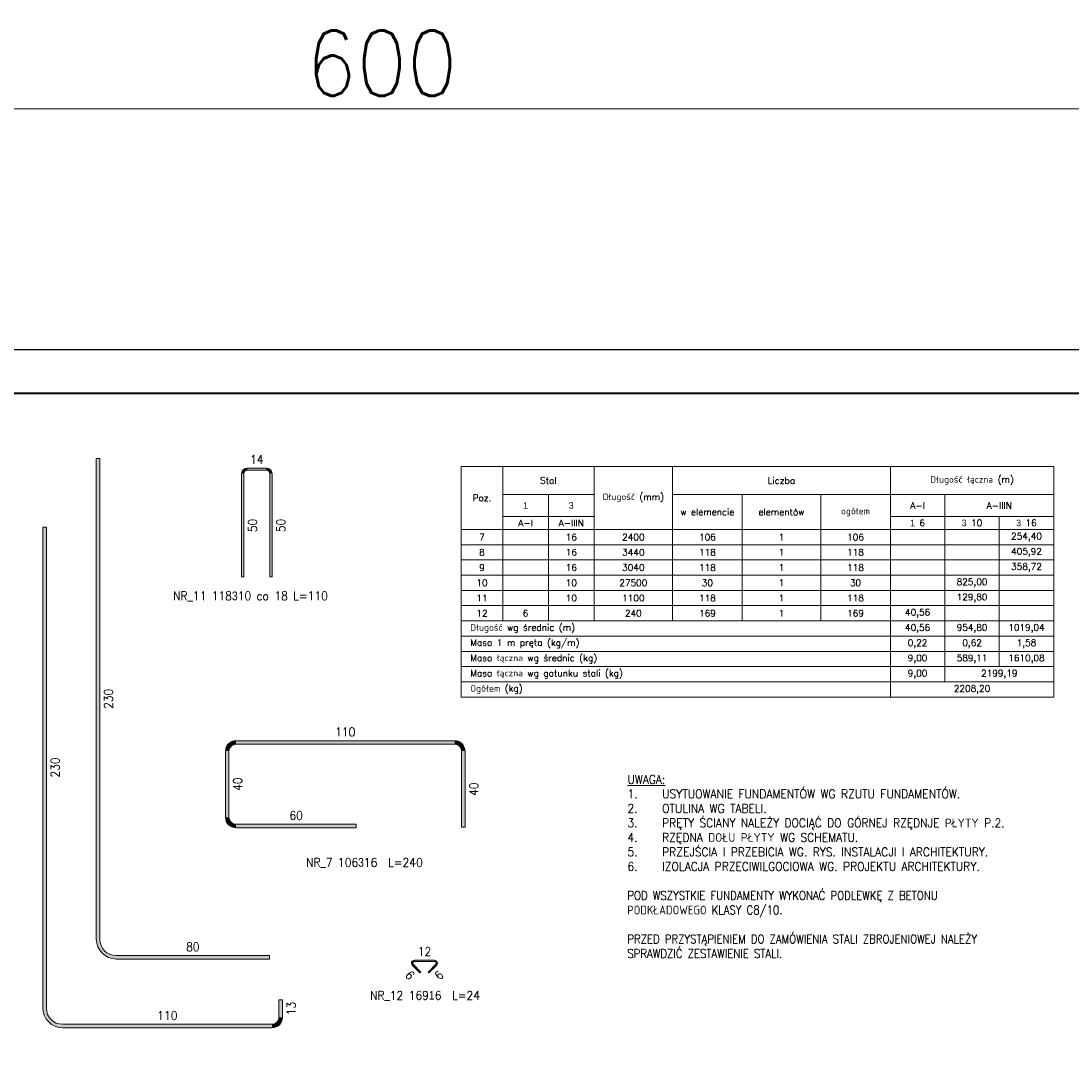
# Model space of a CAD drawing. Extents: x 99844 to 112241, y -209865 to -202412.
# Tile 7 of 12: x 104307 to 109128, y -207115 to -202415. Entities that reach past the tile are written whole.
import ezdxf

# ---------------------------------------------------------------- set-up
doc = ezdxf.new("R2010")
doc.units = 0
doc.header["$LTSCALE"] = 5
doc.header["$MEASUREMENT"] = 0
doc.layers.add('_FORMATKA', color=8, linetype='Continuous', lineweight=15, plot=False)
for name, color, linetype, lineweight in [('_RAMKA', 7, 'Continuous', 35), ('AutoCAD_Structural_Detailing_pręt wyrzucony', 7, 'Continuous', 13), ('AutoCAD_Structural_Detailing_tabele zbrojenia', 7, 'Continuous', 20), ('Opisy', 3, 'Continuous', 9), ('PS_DIM', 4, 'Continuous', 13)]:
    doc.layers.add(name, color=color, linetype=linetype, lineweight=lineweight)
doc.styles.add('r-simplex', font='simplex.shx', dxfattribs={"width": 0.9})
doc.styles.add('simplex', font='simplex.shx', dxfattribs={"width": 0.9})
doc.styles.add('styl2T', font='simplex.shx', dxfattribs={"height": 30})
doc.dimstyles.new('1_10_PRZ', dxfattribs={"dimtxt": 2, "dimasz": 1, "dimexe": 2, "dimexo": 5, "dimgap": 1, "dimtad": 1, "dimdec": 0, "dimlfac": 10, "dimtxsty": 'simplex', "dimblk": 'dimznak', "dimcen": 2, "dimse1": 1, "dimse2": 1, "dimclrt": 3, "dimadec": 1, "dimazin": 0, "dimtfac": 1, "dimtdec": 0, "dimtix": 1, "dimtmove": 2, "dimatfit": 3, "dimldrblk": 'dim-grot', "dimfxl": 1, "dimarcsym": 0})

# ---------------------------------------------------------------- blocks, each defined once
blk = doc.blocks.new('dimznak')
at = {"color": 0}
for points in [[(0, 2), (0, -2)], [(-2, 0), (2, 0)]]:
    blk.add_lwpolyline(points, dxfattribs=at)
at = {"color": 3}
blk.add_lwpolyline([(1, 1), (-1, -1)], dxfattribs=at)
blk = doc.blocks.new('*D19')
at = {"color": 252, "lineweight": -2, "transparency": 16777216}
blk.add_line((-597, 352.33), (-3, 352.33), dxfattribs=at)
at = {"layer": 'Defpoints', "color": 0, "transparency": 16777216}
for p in [(0, 352.33), (-600, 297), (0, 297)]:
    blk.add_point(p, dxfattribs=at)
at = {"color": 252, "lineweight": -2, "transparency": 16777216, "xscale": 3, "yscale": 3, "zscale": 3, "rotation": 180}
blk.add_blockref('dimznak', (-600, 352.33), dxfattribs=at)
at = {"color": 252, "lineweight": -2, "transparency": 16777216, "xscale": 3, "yscale": 3, "zscale": 3}
blk.add_blockref('dimznak', (0, 352.33), dxfattribs=at)
at = {"color": 252, "transparency": 16777216, "insert": (-300, 362.83), "char_height": 15, "attachment_point": 5, "style": 'simplex'}
blk.add_mtext('600', dxfattribs=at)
blk = doc.blocks.new('dim-grot')
blk.add_hatch(color=256).paths.add_polyline_path([(0, 0), (-2, 0.5), (-2, -0.5)])
blk.add_lwpolyline([(0, 0), (-2, 0.5), (-2, -0.5), (0, 0)])
blk = doc.blocks.new('*U17')
at = {"layer": '_FORMATKA', "lineweight": -3}
blk.add_lwpolyline([(-600, 0), (0, 0), (0, 297), (-600, 297)], close=True, dxfattribs=at)
at = {"layer": '_RAMKA', "lineweight": -3, "const_width": 0.5}
blk.add_lwpolyline([(-570, 10), (-10, 10), (-10, 287), (-570, 287)], close=True, dxfattribs=at)
dim = blk.add_linear_dim(base=(0, 352.33), p1=(-600, 297), p2=(0, 297), dimstyle='1_10_PRZ', override={"dimscale": 3, "dimtxt": 5, "dimlfac": 1, "dimclrd": 252, "dimclrt": 252})
dim.commit()
dim.dimension.update_dxf_attribs({"geometry": '*D19', "text_midpoint": (-300, 362.83)})

msp = doc.modelspace()

# ---------------------------------------------------------------- hatches: boundary and pattern name
at = {"layer": 'AutoCAD_Structural_Detailing_pręt wyrzucony'}
for points in [[(104653.14, -204424.22), (104669.14, -204424.22), (104669.14, -206633.22), (104653.14, -206633.22)], [(105330.24, -204968.95), (105320.24, -204968.95), (105320.24, -204494.95), (105330.24, -204494.95)], [(105346.24, -204478.95), (105346.24, -204468.95), (105434.24, -204468.95), (105434.24, -204478.95)], [(105450.24, -204494.95), (105460.24, -204494.95), (105460.24, -204968.95), (105450.24, -204968.95)], [(104407.86, -204740.22), (104423.86, -204740.22), (104423.86, -206949.22), (104407.86, -206949.22)], [(106298.3, -205721.13), (106298.3, -205737.13), (105294.3, -205737.13), (105294.3, -205721.13)], [(105246.3, -205769.13), (105262.3, -205769.13), (105262.3, -206073.13), (105246.3, -206073.13)], [(106346.3, -206119.13), (106330.3, -206119.13), (106330.3, -205769.13), (106346.3, -205769.13)], [(105294.3, -206121.13), (105294.3, -206105.13), (105846.3, -206105.13), (105846.3, -206121.13)], [(104744.14, -206724.22), (104744.14, -206708.22), (105449.14, -206708.22), (105449.14, -206724.22)], [(106143.49, -206784.03), (106139.25, -206788.27), (106103.89, -206752.91), (106108.14, -206748.67)], [(106113.44, -206735.87), (106113.44, -206729.87), (106206.44, -206729.87), (106206.44, -206735.87)], [(106211.74, -206748.67), (106215.99, -206752.91), (106180.63, -206788.27), (106176.39, -206784.03)], [(105507.86, -206992.22), (105491.86, -206992.22), (105491.86, -206912.22), (105507.86, -206912.22)], [(104498.86, -207040.22), (104498.86, -207024.22), (105459.86, -207024.22), (105459.86, -207040.22)]]:
    msp.add_hatch(color=6, dxfattribs=at).paths.add_polyline_path(points, flags=0)
h = msp.add_hatch(color=6, dxfattribs=at)
edge = h.paths.add_edge_path(flags=0)
edge.add_line((105346.24, -204468.95), (105346.24, -204478.95))
edge.add_arc((105346.24, -204494.95), 16, 90, 180)
edge.add_line((105330.24, -204494.95), (105320.24, -204494.95))
edge.add_arc((105346.24, -204494.95), 26, 450, 540, ccw=False)
h = msp.add_hatch(color=6, dxfattribs=at)
edge = h.paths.add_edge_path(flags=0)
edge.add_line((105460.24, -204494.95), (105450.24, -204494.95))
edge.add_arc((105434.24, -204494.95), 16, 0, 90)
edge.add_line((105434.24, -204478.95), (105434.24, -204468.95))
edge.add_arc((105434.24, -204494.95), 26, 360, 450, ccw=False)
h = msp.add_hatch(color=6, dxfattribs=at)
edge = h.paths.add_edge_path(flags=0)
edge.add_line((105294.3, -205721.13), (105294.3, -205737.13))
edge.add_arc((105294.3, -205769.13), 32, 90, 180)
edge.add_line((105262.3, -205769.13), (105246.3, -205769.13))
edge.add_arc((105294.3, -205769.13), 48, 450, 540, ccw=False)
h = msp.add_hatch(color=6, dxfattribs=at)
edge = h.paths.add_edge_path(flags=0)
edge.add_line((106346.3, -205769.13), (106330.3, -205769.13))
edge.add_arc((106298.3, -205769.13), 32, 0, 90)
edge.add_line((106298.3, -205737.13), (106298.3, -205721.13))
edge.add_arc((106298.3, -205769.13), 48, 360, 450, ccw=False)
h = msp.add_hatch(color=6, dxfattribs=at)
edge = h.paths.add_edge_path(flags=0)
edge.add_line((105246.3, -206073.13), (105262.3, -206073.13))
edge.add_arc((105294.3, -206073.13), 32, 180, 270)
edge.add_line((105294.3, -206105.13), (105294.3, -206121.13))
edge.add_arc((105294.3, -206073.13), 48, 540, 630, ccw=False)
h = msp.add_hatch(color=6, dxfattribs=at)
edge = h.paths.add_edge_path(flags=0)
edge.add_line((104653.14, -206633.22), (104669.14, -206633.22))
edge.add_arc((104744.14, -206633.22), 75, -180, -90)
edge.add_line((104744.14, -206708.22), (104744.14, -206724.22))
edge.add_arc((104744.14, -206633.22), 91, 180, 270, ccw=False)
h = msp.add_hatch(color=6, dxfattribs=at)
edge = h.paths.add_edge_path(flags=0)
edge.add_line((106113.44, -206729.87), (106113.44, -206735.87))
edge.add_arc((106113.44, -206743.37), 7.5, 90, 225)
edge.add_line((106108.14, -206748.67), (106103.89, -206752.91))
edge.add_arc((106113.44, -206743.37), 13.5, 450, 585, ccw=False)
h = msp.add_hatch(color=6, dxfattribs=at)
edge = h.paths.add_edge_path(flags=0)
edge.add_line((106215.99, -206752.91), (106211.74, -206748.67))
edge.add_arc((106206.44, -206743.37), 7.5, -45, 90)
edge.add_line((106206.44, -206735.87), (106206.44, -206729.87))
edge.add_arc((106206.44, -206743.37), 13.5, 315, 450, ccw=False)
h = msp.add_hatch(color=6, dxfattribs=at)
edge = h.paths.add_edge_path(flags=0)
edge.add_line((104407.86, -206949.22), (104423.86, -206949.22))
edge.add_arc((104498.86, -206949.22), 75, -180, -90)
edge.add_line((104498.86, -207024.22), (104498.86, -207040.22))
edge.add_arc((104498.86, -206949.22), 91, 180, 270, ccw=False)
h = msp.add_hatch(color=6, dxfattribs=at)
edge = h.paths.add_edge_path(flags=0)
edge.add_line((105459.86, -207040.22), (105459.86, -207024.22))
edge.add_arc((105459.86, -206992.22), 32, -90, 0)
edge.add_line((105491.86, -206992.22), (105507.86, -206992.22))
edge.add_arc((105459.86, -206992.22), 48, 270, 360, ccw=False)

# ---------------------------------------------------------------- linework, layer by layer
at = {"layer": 'AutoCAD_Structural_Detailing_pręt wyrzucony', "color": 6}
for p, q in [((104653.14, -204424.22), (104653.14, -206633.22)), ((104669.14, -204424.22), (104653.14, -204424.22)), ((104669.14, -204424.22), (104669.14, -206633.22)), ((105320.24, -204968.95), (105320.24, -204494.95)), ((105330.24, -204968.95), (105330.24, -204494.95)), ((105346.24, -204468.95), (105434.24, -204468.95)), ((105346.24, -204478.95), (105434.24, -204478.95)), ((105450.24, -204494.95), (105450.24, -204968.95)), ((105460.24, -204494.95), (105460.24, -204968.95)), ((104407.86, -204740.22), (104407.86, -206949.22)), ((104423.86, -204740.22), (104407.86, -204740.22)), ((104423.86, -204740.22), (104423.86, -206949.22)), ((105320.24, -204968.95), (105330.24, -204968.95)), ((105460.24, -204968.95), (105450.24, -204968.95)), ((106298.3, -205721.13), (105294.3, -205721.13)), ((106298.3, -205737.13), (105294.3, -205737.13)), ((105246.3, -205769.13), (105246.3, -206073.13)), ((105262.3, -205769.13), (105262.3, -206073.13)), ((106330.3, -206119.13), (106330.3, -205769.13)), ((106346.3, -206119.13), (106346.3, -205769.13)), ((105294.3, -206105.13), (105846.3, -206105.13)), ((105294.3, -206121.13), (105846.3, -206121.13)), ((105846.3, -206105.13), (105846.3, -206121.13)), ((106330.3, -206119.13), (106346.3, -206119.13)), ((104744.14, -206708.22), (105449.14, -206708.22)), ((105449.14, -206708.22), (105449.14, -206724.22)), ((104744.14, -206724.22), (105449.14, -206724.22)), ((106139.25, -206788.27), (106103.89, -206752.91)), ((106143.49, -206784.03), (106108.14, -206748.67)), ((106113.44, -206729.87), (106206.44, -206729.87)), ((106113.44, -206735.87), (106206.44, -206735.87)), ((106211.74, -206748.67), (106176.39, -206784.03)), ((106215.99, -206752.91), (106180.63, -206788.27)), ((106139.25, -206788.27), (106143.49, -206784.03)), ((106180.63, -206788.27), (106176.39, -206784.03)), ((105491.86, -206992.22), (105491.86, -206912.22)), ((105491.86, -206912.22), (105507.86, -206912.22)), ((105507.86, -206992.22), (105507.86, -206912.22)), ((104498.86, -207024.22), (105459.86, -207024.22)), ((104498.86, -207040.22), (105459.86, -207040.22))]:
    msp.add_line(p, q, dxfattribs=at)
for centre, radius, start, end in [((105346.24, -204494.95), 26, 90, 180), ((105346.24, -204494.95), 16, 90, 180), ((105434.24, -204494.95), 26, 0, 90), ((105434.24, -204494.95), 16, 360, 90), ((105294.3, -205769.13), 48, 90, 180), ((105294.3, -205769.13), 32, 90, 180), ((106298.3, -205769.13), 48, 360, 90), ((106298.3, -205769.13), 32, 360, 90), ((105294.3, -206073.13), 48, 180, 270), ((105294.3, -206073.13), 32, 180, 270), ((104744.14, -206633.22), 91, 180, 270), ((104744.14, -206633.22), 75, 180, 270), ((106113.44, -206743.37), 13.5, 90, 225), ((106113.44, -206743.37), 7.5, 90, 225), ((106206.44, -206743.37), 13.5, 315, 90), ((106206.44, -206743.37), 7.5, 315, 90), ((104498.86, -206949.22), 91, 180, 270), ((104498.86, -206949.22), 75, 180, 270), ((105459.86, -206992.22), 32, 270, 0), ((105459.86, -206992.22), 48, 270, 0)]:
    msp.add_arc(centre, radius, start, end, dxfattribs=at)
at = {"layer": 'AutoCAD_Structural_Detailing_tabele zbrojenia', "color": 242}
for p, q in [((106329, -204460.78), (109049, -204460.78)), ((106329, -205520.78), (106329, -204460.78)), ((106329, -204460.78), (106519, -204460.78)), ((106329, -204750.78), (106329, -204460.78)), ((106519, -204460.78), (106519, -204750.78)), ((106519, -204460.78), (106939, -204460.78)), ((106519, -204590.78), (106519, -204460.78)), ((106939, -204460.78), (107299, -204460.78)), ((106939, -204750.78), (106939, -204460.78)), ((106939, -204460.78), (106939, -204590.78)), ((107299, -204460.78), (107299, -204750.78)), ((107299, -204460.78), (108299, -204460.78)), ((107299, -204590.78), (107299, -204460.78)), ((108299, -204460.78), (108299, -204590.78)), ((108299, -204460.78), (109049, -204460.78)), ((108299, -204590.78), (108299, -204460.78)), ((109049, -204460.78), (109049, -205520.78)), ((109049, -204460.78), (109049, -204590.78)), ((106939, -204590.78), (106519, -204590.78)), ((106519, -204590.78), (106729, -204590.78)), ((106519, -204690.78), (106519, -204590.78)), ((106729, -204590.78), (106729, -204690.78)), ((106729, -204590.78), (106939, -204590.78)), ((106729, -204690.78), (106729, -204590.78)), ((106939, -204590.78), (106939, -204690.78)), ((108299, -204590.78), (107299, -204590.78)), ((107299, -204590.78), (107619, -204590.78)), ((107299, -204750.78), (107299, -204590.78)), ((107619, -204590.78), (107979, -204590.78)), ((107619, -204750.78), (107619, -204590.78)), ((107619, -204590.78), (107619, -204750.78)), ((107979, -204590.78), (108299, -204590.78)), ((107979, -204750.78), (107979, -204590.78)), ((107979, -204590.78), (107979, -204750.78)), ((108299, -204590.78), (108299, -204750.78)), ((109049, -204590.78), (108299, -204590.78)), ((108299, -204590.78), (108549, -204590.78)), ((108299, -204690.78), (108299, -204590.78)), ((108549, -204590.78), (109049, -204590.78)), ((108549, -204690.78), (108549, -204590.78)), ((108549, -204590.78), (108549, -204690.78)), ((109049, -204590.78), (109049, -204690.78)), ((106729, -204690.78), (106519, -204690.78)), ((106519, -204690.78), (106729, -204690.78)), ((106519, -204750.78), (106519, -204690.78)), ((106939, -204690.78), (106729, -204690.78)), ((106729, -204690.78), (106729, -204750.78)), ((106729, -204690.78), (106939, -204690.78)), ((106729, -204750.78), (106729, -204690.78)), ((106939, -204690.78), (106939, -204750.78)), ((108549, -204690.78), (108299, -204690.78)), ((108299, -204690.78), (108549, -204690.78)), ((108299, -204750.78), (108299, -204690.78)), ((109049, -204690.78), (108549, -204690.78)), ((108549, -204690.78), (108549, -204750.78)), ((108549, -204690.78), (108799, -204690.78)), ((108549, -204750.78), (108549, -204690.78)), ((108799, -204690.78), (108799, -204750.78)), ((108799, -204690.78), (109049, -204690.78)), ((108799, -204750.78), (108799, -204690.78)), ((109049, -204690.78), (109049, -204750.78)), ((106519, -204750.78), (106329, -204750.78)), ((106329, -204750.78), (106519, -204750.78)), ((106329, -204820.78), (106329, -204750.78)), ((106729, -204750.78), (106519, -204750.78)), ((106519, -204750.78), (106519, -204820.78)), ((106519, -204750.78), (106729, -204750.78)), ((106519, -204820.78), (106519, -204750.78)), ((106939, -204750.78), (106729, -204750.78)), ((106729, -204750.78), (106729, -204820.78)), ((106729, -204750.78), (106939, -204750.78)), ((106729, -204820.78), (106729, -204750.78)), ((107299, -204750.78), (106939, -204750.78)), ((106939, -204750.78), (106939, -204820.78)), ((106939, -204750.78), (107299, -204750.78)), ((106939, -204820.78), (106939, -204750.78)), ((107619, -204750.78), (107299, -204750.78)), ((107299, -204750.78), (107299, -204820.78)), ((107299, -204750.78), (107619, -204750.78)), ((107299, -204820.78), (107299, -204750.78)), ((107979, -204750.78), (107619, -204750.78)), ((107619, -204750.78), (107619, -204820.78)), ((107619, -204750.78), (107979, -204750.78)), ((107619, -204820.78), (107619, -204750.78)), ((108299, -204750.78), (107979, -204750.78)), ((107979, -204750.78), (107979, -204820.78)), ((107979, -204750.78), (108299, -204750.78)), ((107979, -204820.78), (107979, -204750.78)), ((108549, -204750.78), (108299, -204750.78)), ((108299, -204750.78), (108299, -204820.78)), ((108299, -204750.78), (108549, -204750.78)), ((108299, -204820.78), (108299, -204750.78)), ((108799, -204750.78), (108549, -204750.78)), ((108549, -204750.78), (108549, -204820.78)), ((108549, -204750.78), (108799, -204750.78)), ((108549, -204820.78), (108549, -204750.78)), ((109049, -204750.78), (108799, -204750.78)), ((108799, -204750.78), (108799, -204820.78)), ((108799, -204750.78), (109049, -204750.78)), ((108799, -204820.78), (108799, -204750.78)), ((109049, -204750.78), (109049, -204820.78)), ((106519, -204820.78), (106329, -204820.78)), ((106329, -204820.78), (106519, -204820.78)), ((106329, -204890.78), (106329, -204820.78)), ((106729, -204820.78), (106519, -204820.78)), ((106519, -204820.78), (106519, -204890.78)), ((106519, -204820.78), (106729, -204820.78)), ((106519, -204890.78), (106519, -204820.78)), ((106939, -204820.78), (106729, -204820.78)), ((106729, -204820.78), (106729, -204890.78)), ((106729, -204820.78), (106939, -204820.78)), ((106729, -204890.78), (106729, -204820.78)), ((107299, -204820.78), (106939, -204820.78)), ((106939, -204820.78), (106939, -204890.78)), ((106939, -204820.78), (107299, -204820.78)), ((106939, -204890.78), (106939, -204820.78)), ((107619, -204820.78), (107299, -204820.78)), ((107299, -204820.78), (107299, -204890.78)), ((107299, -204820.78), (107619, -204820.78)), ((107299, -204890.78), (107299, -204820.78)), ((107979, -204820.78), (107619, -204820.78)), ((107619, -204820.78), (107619, -204890.78)), ((107619, -204820.78), (107979, -204820.78)), ((107619, -204890.78), (107619, -204820.78)), ((108299, -204820.78), (107979, -204820.78)), ((107979, -204820.78), (107979, -204890.78)), ((107979, -204820.78), (108299, -204820.78)), ((107979, -204890.78), (107979, -204820.78)), ((108549, -204820.78), (108299, -204820.78)), ((108299, -204820.78), (108299, -204890.78)), ((108299, -204820.78), (108549, -204820.78)), ((108299, -204890.78), (108299, -204820.78)), ((108799, -204820.78), (108549, -204820.78)), ((108549, -204820.78), (108549, -204890.78)), ((108549, -204820.78), (108799, -204820.78)), ((108549, -204890.78), (108549, -204820.78)), ((109049, -204820.78), (108799, -204820.78)), ((108799, -204820.78), (108799, -204890.78)), ((108799, -204820.78), (109049, -204820.78)), ((108799, -204890.78), (108799, -204820.78)), ((109049, -204820.78), (109049, -204890.78)), ((106519, -204890.78), (106329, -204890.78)), ((106329, -204890.78), (106519, -204890.78)), ((106329, -204960.78), (106329, -204890.78)), ((106729, -204890.78), (106519, -204890.78)), ((106519, -204890.78), (106519, -204960.78)), ((106519, -204890.78), (106729, -204890.78)), ((106519, -204960.78), (106519, -204890.78)), ((106939, -204890.78), (106729, -204890.78)), ((106729, -204890.78), (106729, -204960.78)), ((106729, -204890.78), (106939, -204890.78)), ((106729, -204960.78), (106729, -204890.78)), ((107299, -204890.78), (106939, -204890.78)), ((106939, -204890.78), (106939, -204960.78)), ((106939, -204890.78), (107299, -204890.78)), ((106939, -204960.78), (106939, -204890.78)), ((107619, -204890.78), (107299, -204890.78)), ((107299, -204890.78), (107299, -204960.78)), ((107299, -204890.78), (107619, -204890.78)), ((107299, -204960.78), (107299, -204890.78)), ((107979, -204890.78), (107619, -204890.78)), ((107619, -204890.78), (107619, -204960.78)), ((107619, -204890.78), (107979, -204890.78)), ((107619, -204960.78), (107619, -204890.78)), ((108299, -204890.78), (107979, -204890.78)), ((107979, -204890.78), (107979, -204960.78)), ((107979, -204890.78), (108299, -204890.78)), ((107979, -204960.78), (107979, -204890.78)), ((108549, -204890.78), (108299, -204890.78)), ((108299, -204890.78), (108299, -204960.78)), ((108299, -204890.78), (108549, -204890.78)), ((108299, -204960.78), (108299, -204890.78)), ((108799, -204890.78), (108549, -204890.78)), ((108549, -204890.78), (108549, -204960.78)), ((108549, -204890.78), (108799, -204890.78)), ((108549, -204960.78), (108549, -204890.78)), ((109049, -204890.78), (108799, -204890.78)), ((108799, -204890.78), (108799, -204960.78)), ((108799, -204890.78), (109049, -204890.78)), ((108799, -204960.78), (108799, -204890.78)), ((109049, -204890.78), (109049, -204960.78)), ((106519, -204960.78), (106329, -204960.78)), ((106329, -204960.78), (106519, -204960.78)), ((106329, -205030.78), (106329, -204960.78)), ((106729, -204960.78), (106519, -204960.78)), ((106519, -204960.78), (106519, -205030.78)), ((106519, -204960.78), (106729, -204960.78)), ((106519, -205030.78), (106519, -204960.78)), ((106939, -204960.78), (106729, -204960.78)), ((106729, -204960.78), (106729, -205030.78)), ((106729, -204960.78), (106939, -204960.78)), ((106729, -205030.78), (106729, -204960.78)), ((107299, -204960.78), (106939, -204960.78)), ((106939, -204960.78), (106939, -205030.78)), ((106939, -204960.78), (107299, -204960.78)), ((106939, -205030.78), (106939, -204960.78)), ((107619, -204960.78), (107299, -204960.78)), ((107299, -204960.78), (107299, -205030.78)), ((107299, -204960.78), (107619, -204960.78)), ((107299, -205030.78), (107299, -204960.78)), ((107979, -204960.78), (107619, -204960.78)), ((107619, -204960.78), (107619, -205030.78)), ((107619, -204960.78), (107979, -204960.78)), ((107619, -205030.78), (107619, -204960.78)), ((108299, -204960.78), (107979, -204960.78)), ((107979, -204960.78), (107979, -205030.78)), ((107979, -204960.78), (108299, -204960.78)), ((107979, -205030.78), (107979, -204960.78)), ((108549, -204960.78), (108299, -204960.78)), ((108299, -204960.78), (108299, -205030.78)), ((108299, -204960.78), (108549, -204960.78)), ((108299, -205030.78), (108299, -204960.78)), ((108799, -204960.78), (108549, -204960.78)), ((108549, -204960.78), (108549, -205030.78)), ((108549, -204960.78), (108799, -204960.78)), ((108549, -205030.78), (108549, -204960.78)), ((109049, -204960.78), (108799, -204960.78)), ((108799, -204960.78), (108799, -205030.78)), ((108799, -204960.78), (109049, -204960.78)), ((108799, -205030.78), (108799, -204960.78)), ((109049, -204960.78), (109049, -205030.78)), ((106519, -205030.78), (106329, -205030.78)), ((106329, -205030.78), (106519, -205030.78)), ((106329, -205100.78), (106329, -205030.78)), ((106729, -205030.78), (106519, -205030.78)), ((106519, -205030.78), (106519, -205100.78)), ((106519, -205030.78), (106729, -205030.78)), ((106519, -205100.78), (106519, -205030.78)), ((106939, -205030.78), (106729, -205030.78)), ((106729, -205030.78), (106729, -205100.78)), ((106729, -205030.78), (106939, -205030.78)), ((106729, -205100.78), (106729, -205030.78)), ((107299, -205030.78), (106939, -205030.78)), ((106939, -205030.78), (106939, -205100.78)), ((106939, -205030.78), (107299, -205030.78)), ((106939, -205100.78), (106939, -205030.78)), ((107619, -205030.78), (107299, -205030.78)), ((107299, -205030.78), (107299, -205100.78)), ((107299, -205030.78), (107619, -205030.78)), ((107299, -205100.78), (107299, -205030.78)), ((107979, -205030.78), (107619, -205030.78)), ((107619, -205030.78), (107619, -205100.78)), ((107619, -205030.78), (107979, -205030.78)), ((107619, -205100.78), (107619, -205030.78)), ((108299, -205030.78), (107979, -205030.78)), ((107979, -205030.78), (107979, -205100.78)), ((107979, -205030.78), (108299, -205030.78)), ((107979, -205100.78), (107979, -205030.78)), ((108549, -205030.78), (108299, -205030.78)), ((108299, -205030.78), (108299, -205100.78)), ((108299, -205030.78), (108549, -205030.78)), ((108299, -205100.78), (108299, -205030.78)), ((108799, -205030.78), (108549, -205030.78)), ((108549, -205030.78), (108549, -205100.78)), ((108549, -205030.78), (108799, -205030.78)), ((108549, -205100.78), (108549, -205030.78)), ((109049, -205030.78), (108799, -205030.78)), ((108799, -205030.78), (108799, -205100.78)), ((108799, -205030.78), (109049, -205030.78)), ((108799, -205100.78), (108799, -205030.78)), ((109049, -205030.78), (109049, -205100.78)), ((106519, -205100.78), (106329, -205100.78)), ((106329, -205100.78), (106519, -205100.78)), ((106329, -205170.78), (106329, -205100.78)), ((106729, -205100.78), (106519, -205100.78)), ((106519, -205100.78), (106519, -205170.78)), ((106519, -205100.78), (106729, -205100.78)), ((106519, -205170.78), (106519, -205100.78)), ((106939, -205100.78), (106729, -205100.78)), ((106729, -205100.78), (106729, -205170.78)), ((106729, -205100.78), (106939, -205100.78)), ((106729, -205170.78), (106729, -205100.78)), ((107299, -205100.78), (106939, -205100.78)), ((106939, -205100.78), (106939, -205170.78)), ((106939, -205100.78), (107299, -205100.78)), ((106939, -205170.78), (106939, -205100.78)), ((107619, -205100.78), (107299, -205100.78)), ((107299, -205100.78), (107299, -205170.78)), ((107299, -205100.78), (107619, -205100.78)), ((107299, -205170.78), (107299, -205100.78)), ((107979, -205100.78), (107619, -205100.78)), ((107619, -205100.78), (107619, -205170.78)), ((107619, -205100.78), (107979, -205100.78)), ((107619, -205170.78), (107619, -205100.78)), ((108299, -205100.78), (107979, -205100.78)), ((107979, -205100.78), (107979, -205170.78)), ((107979, -205100.78), (108299, -205100.78)), ((107979, -205170.78), (107979, -205100.78)), ((108549, -205100.78), (108299, -205100.78)), ((108299, -205100.78), (108299, -205170.78)), ((108299, -205100.78), (108549, -205100.78)), ((108299, -205170.78), (108299, -205100.78)), ((108799, -205100.78), (108549, -205100.78)), ((108549, -205100.78), (108549, -205170.78)), ((108549, -205100.78), (108799, -205100.78)), ((108549, -205170.78), (108549, -205100.78)), ((109049, -205100.78), (108799, -205100.78)), ((108799, -205100.78), (108799, -205170.78)), ((108799, -205100.78), (109049, -205100.78)), ((108799, -205170.78), (108799, -205100.78)), ((109049, -205100.78), (109049, -205170.78)), ((106329, -205170.78), (108299, -205170.78)), ((106329, -205240.78), (106329, -205170.78)), ((106519, -205170.78), (106329, -205170.78)), ((106729, -205170.78), (106519, -205170.78)), ((106939, -205170.78), (106729, -205170.78)), ((107299, -205170.78), (106939, -205170.78)), ((107619, -205170.78), (107299, -205170.78)), ((107979, -205170.78), (107619, -205170.78)), ((108299, -205170.78), (107979, -205170.78)), ((108299, -205170.78), (108299, -205240.78)), ((108549, -205170.78), (108299, -205170.78)), ((108299, -205170.78), (108549, -205170.78)), ((108299, -205240.78), (108299, -205170.78)), ((108799, -205170.78), (108549, -205170.78)), ((108549, -205170.78), (108549, -205240.78)), ((108549, -205170.78), (108799, -205170.78)), ((108549, -205240.78), (108549, -205170.78)), ((109049, -205170.78), (108799, -205170.78)), ((108799, -205170.78), (108799, -205240.78)), ((108799, -205170.78), (109049, -205170.78)), ((108799, -205240.78), (108799, -205170.78)), ((109049, -205170.78), (109049, -205240.78)), ((106329, -205240.78), (108299, -205240.78)), ((106329, -205310.78), (106329, -205240.78)), ((108299, -205240.78), (106329, -205240.78)), ((108299, -205240.78), (108299, -205310.78)), ((108549, -205240.78), (108299, -205240.78)), ((108299, -205240.78), (108549, -205240.78)), ((108299, -205310.78), (108299, -205240.78)), ((108799, -205240.78), (108549, -205240.78)), ((108549, -205240.78), (108549, -205310.78)), ((108549, -205240.78), (108799, -205240.78)), ((108549, -205310.78), (108549, -205240.78)), ((109049, -205240.78), (108799, -205240.78)), ((108799, -205240.78), (108799, -205310.78)), ((108799, -205240.78), (109049, -205240.78)), ((108799, -205310.78), (108799, -205240.78)), ((109049, -205240.78), (109049, -205310.78)), ((106329, -205310.78), (108299, -205310.78)), ((106329, -205380.78), (106329, -205310.78)), ((108299, -205310.78), (106329, -205310.78)), ((108299, -205310.78), (108299, -205380.78)), ((108549, -205310.78), (108299, -205310.78)), ((108299, -205310.78), (108549, -205310.78)), ((108299, -205380.78), (108299, -205310.78)), ((108799, -205310.78), (108549, -205310.78)), ((108549, -205310.78), (108549, -205380.78)), ((108549, -205310.78), (108799, -205310.78)), ((108549, -205380.78), (108549, -205310.78)), ((109049, -205310.78), (108799, -205310.78)), ((108799, -205310.78), (108799, -205380.78)), ((108799, -205310.78), (109049, -205310.78)), ((108799, -205380.78), (108799, -205310.78)), ((109049, -205310.78), (109049, -205380.78)), ((106329, -205380.78), (108299, -205380.78)), ((106329, -205450.78), (106329, -205380.78)), ((108299, -205380.78), (106329, -205380.78)), ((108299, -205380.78), (108299, -205450.78)), ((108549, -205380.78), (108299, -205380.78)), ((108299, -205380.78), (108549, -205380.78)), ((108299, -205450.78), (108299, -205380.78)), ((108549, -205380.78), (109049, -205380.78)), ((108549, -205450.78), (108549, -205380.78)), ((108799, -205380.78), (108549, -205380.78)), ((108549, -205380.78), (108549, -205450.78)), ((109049, -205380.78), (108799, -205380.78)), ((109049, -205380.78), (109049, -205450.78)), ((106329, -205450.78), (108299, -205450.78)), ((106329, -205520.78), (106329, -205450.78)), ((108299, -205450.78), (106329, -205450.78)), ((108299, -205450.78), (108299, -205520.78)), ((108299, -205450.78), (109049, -205450.78)), ((108299, -205520.78), (108299, -205450.78)), ((108549, -205450.78), (108299, -205450.78)), ((109049, -205450.78), (108549, -205450.78)), ((109049, -205450.78), (109049, -205520.78)), ((109049, -205520.78), (106329, -205520.78)), ((108299, -205520.78), (106329, -205520.78)), ((109049, -205520.78), (108299, -205520.78))]:
    msp.add_line(p, q, dxfattribs=at)

# ---------------------------------------------------------------- block references
at = {"layer": 'PS_DIM', "xscale": 20, "yscale": 20, "zscale": 20}
msp.add_blockref('*U17', (111963.71, -209865.43), dxfattribs=at)

# ---------------------------------------------------------------- texts
at = {"layer": 'AutoCAD_Structural_Detailing_pręt wyrzucony', "color": 3, "char_height": 40, "attachment_point": 5, "style": 'r-simplex'}
for s, insert, rotation in [('14', (105390.24, -204428.95), 0), ('50', (105370.24, -204731.95), 90), ('50', (105500.24, -204731.95), 90), ('230', (104709.14, -205528.72), 90), ('110', (105796.3, -205681.13), 360), ('230', (104463.86, -205844.72), 90), ('40', (105302.3, -205921.13), 90), ('40', (106386.3, -205944.13), 90), ('60', (105570.3, -206065.13), 360), ('80', (105096.64, -206668.22), 0), ('6', (106093.29, -206798.88), 315), ('6', (106226.59, -206798.88), 45), ('13', (105547.86, -206952.22), 90)]:
    msp.add_mtext(s, dxfattribs=dict(at, insert=insert, rotation=rotation))
at = {"layer": 'AutoCAD_Structural_Detailing_pręt wyrzucony', "color": 3, "char_height": 40, "style": 'r-simplex'}
for s, insert, attachment_point in [('NR_11 118\\Fdiam;3\\Fsimplex.shx;10 co 18 L=110', (105360.97, -205057.81), 5), ('NR_7 106\\Fdiam;3\\Fsimplex.shx;16  L=240', (105884.02, -206282.32), 5), ('12', (106159.94, -206689.87), 5), ('NR_12 169\\Fdiam;1\\Fsimplex.shx;6  L=24', (105910, -206893.21), 4), ('110', (104979.36, -206984.22), 5)]:
    msp.add_mtext(s, dxfattribs=dict(at, insert=insert, attachment_point=attachment_point))
at = {"layer": 'AutoCAD_Structural_Detailing_tabele zbrojenia', "color": 3, "char_height": 30, "style": 'styl2T'}
for s, insert, width, attachment_point in [('Stal', (106729, -204525.78), 420, 5), ('Liczba', (107799, -204525.78), 1000, 5), ('Długość łączna (m)', (108674, -204525.78), 750, 5), ('Poz.', (106424, -204605.78), 190, 5), ('Długość (mm)', (107119, -204605.78), 360, 5), ('\\Fdiam;1\\Fsimplex.shx;', (106624, -204640.78), 210, 5), ('\\Fdiam;3\\Fsimplex.shx;', (106834, -204640.78), 210, 5), ('A-I', (108424, -204640.78), 250, 5), ('A-IIIN', (108799, -204640.78), 500, 5), ('w elemencie', (107459, -204670.78), 320, 5), ('elementów', (107799, -204670.78), 360, 5), ('ogółem', (108139, -204670.78), 320, 5), ('A-I', (106624, -204720.78), 210, 5), ('A-IIIN', (106834, -204720.78), 210, 5), ('\\Fdiam;1\\Fsimplex.shx; 6', (108424, -204720.78), 250, 5), ('\\Fdiam;3\\Fsimplex.shx; 10', (108674, -204720.78), 250, 5), ('\\Fdiam;3\\Fsimplex.shx; 16', (108924, -204720.78), 250, 5), ('  Długość wg średnic (m)', (106329, -205205.78), 1970, 4), ('  Masa 1 m pręta (kg/m)', (106329, -205275.78), 1970, 4), ('  Masa łączna wg średnic (kg)', (106329, -205345.78), 1970, 4), ('  Masa łączna wg gatunku stali (kg)', (106329, -205415.78), 1970, 4), ('  Ogółem (kg)', (106329, -205485.78), 1970, 4)]:
    msp.add_mtext(s, dxfattribs=dict(at, insert=insert, width=width, attachment_point=attachment_point))
at = {"layer": 'AutoCAD_Structural_Detailing_tabele zbrojenia', "color": 2, "char_height": 30, "attachment_point": 5, "style": 'styl2T'}
for s, insert, width in [('7', (106424, -204785.78), 190), ('16', (106834, -204785.78), 210), ('2400', (107119, -204785.78), 360), ('106', (107459, -204785.78), 320), ('1', (107799, -204785.78), 360), ('106', (108139, -204785.78), 320), ('254,40', (108924, -204785.78), 250), ('8', (106424, -204855.78), 190), ('16', (106834, -204855.78), 210), ('3440', (107119, -204855.78), 360), ('118', (107459, -204855.78), 320), ('1', (107799, -204855.78), 360), ('118', (108139, -204855.78), 320), ('405,92', (108924, -204855.78), 250), ('9', (106424, -204925.78), 190), ('16', (106834, -204925.78), 210), ('3040', (107119, -204925.78), 360), ('118', (107459, -204925.78), 320), ('1', (107799, -204925.78), 360), ('118', (108139, -204925.78), 320), ('358,72', (108924, -204925.78), 250), ('10', (106424, -204995.78), 190), ('10', (106834, -204995.78), 210), ('27500', (107119, -204995.78), 360), ('30', (107459, -204995.78), 320), ('1', (107799, -204995.78), 360), ('30', (108139, -204995.78), 320), ('825,00', (108674, -204995.78), 250), ('11', (106424, -205065.78), 190), ('10', (106834, -205065.78), 210), ('1100', (107119, -205065.78), 360), ('118', (107459, -205065.78), 320), ('1', (107799, -205065.78), 360), ('118', (108139, -205065.78), 320), ('129,80', (108674, -205065.78), 250), ('12', (106424, -205135.78), 190), ('6', (106624, -205135.78), 210), ('240', (107119, -205135.78), 360), ('169', (107459, -205135.78), 320), ('1', (107799, -205135.78), 360), ('169', (108139, -205135.78), 320), ('40,56', (108424, -205135.78), 250), ('40,56', (108424, -205205.78), 250), ('954,80', (108674, -205205.78), 250), ('1019,04', (108924, -205205.78), 250), ('0,22', (108424, -205275.78), 250), ('0,62', (108674, -205275.78), 250), ('1,58', (108924, -205275.78), 250), ('9,00', (108424, -205345.78), 250), ('589,11', (108674, -205345.78), 250), ('1610,08', (108924, -205345.78), 250), ('9,00', (108424, -205415.78), 250), ('2199,19', (108799, -205415.78), 500), ('2208,20', (108674, -205485.78), 750)]:
    msp.add_mtext(s, dxfattribs=dict(at, insert=insert, width=width))
at = {"layer": 'Opisy', "insert": (107091.35, -205879.01), "char_height": 40, "width": 1903.2232, "attachment_point": 1, "style": 'simplex'}
msp.add_mtext('{\\LUWAGA:}\\P\\pi-80,l80;1.^IUSYTUOWANIE FUNDAMENTÓW WG RZUTU FUNDAMENTÓW.\\P2.^IOTULINA WG TABELI.\\P3.^IPRĘTY ŚCIANY NALEŻY DOCIĄĆ DO GÓRNEJ RZĘDNJE PŁYTY P.2.\\P4.^IRZĘDNA DOŁU PŁYTY WG SCHEMATU.\\P5.^IPRZEJŚCIA I PRZEBICIA WG. RYS. INSTALACJI I ARCHITEKTURY.\\P6.^IIZOLACJA PRZECIWILGOCIOWA WG. PROJEKTU ARCHITEKTURY.\\P\\pi0,l0;{\\W0.85;\\PPOD WSZYSTKIE FUNDAMENTY WYKONAĆ PODLEWKĘ Z BETONU PODKŁADOWEGO KLASY C8/10.\\P\\PPRZED PRZYSTĄPIENIEM DO ZAMÓWIENIA STALI ZBROJENIOWEJ NALEŻY SPRAWDZIĆ ZESTAWIENIE STALI.}', dxfattribs=at)

doc.saveas('drawing.dxf')
